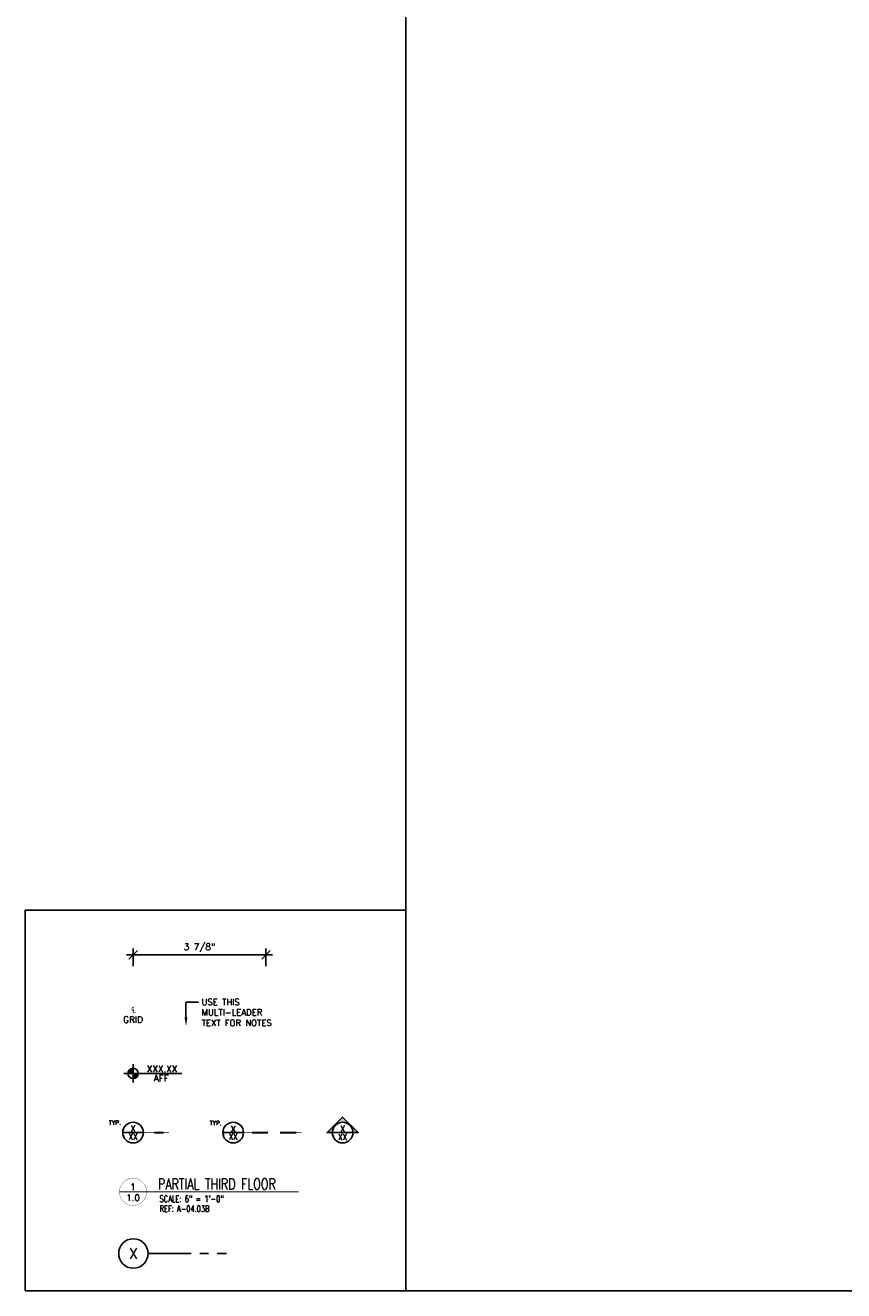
# Model space of a CAD drawing. Header units: inches. Extents: x -2964 to -2795, y 3276 to 3354.
# Tile 9 of 9: x -2889 to -2866, y 3276 to 3312. Entities that reach past the tile are written whole.
import ezdxf
from ezdxf import colors
from ezdxf.entities.mleader import LeaderData, LeaderLine
from ezdxf.enums import TextEntityAlignment as Align
from ezdxf.math import Vec2, Vec3

# ---------------------------------------------------------------- set-up
doc = ezdxf.new("R2010")
doc.units = ezdxf.units.IN
doc.header["$MEASUREMENT"] = 0
doc.linetypes.add('CENTER', pattern=[2, 1.25, -0.25, 0.25, -0.25])
for name, color, linetype in [('1-DIM', 4, 'Continuous'), ('1-REF', 4, 'Continuous'), ('1-TEXT', 2, 'Continuous'), ('1-TITLE', 4, 'Continuous')]:
    doc.layers.add(name, color=color, linetype=linetype)
doc.layers.add('1-VIEWPORT', color=3, linetype='Continuous', plot=False)
doc.styles.add('ROMANS', font='romans.shx')
doc.styles.add('TEXT', font='romans.shx')
doc.dimstyles.new('DIM 6-12', dxfattribs={"dimscale": 2, "dimtxt": 0.09375, "dimasz": 0.125, "dimexe": 0.09375, "dimexo": 0.09375, "dimgap": 0.03125, "dimtad": 1, "dimdec": 4, "dimzin": 3, "dimdsep": 46, "dimlunit": 5, "dimtxsty": 'TEXT', "dimblk": 'OBLIQUE', "dimcen": 0.09375, "dimdle": 0.09375, "dimclrd": 256, "dimclre": 4, "dimclrt": 2, "dimadec": 0, "dimazin": 0, "dimtfac": 1, "dimtdec": 4, "dimtmove": 0, "dimatfit": 3, "dimfxl": 0, "dimfrac": 2, "dimtolj": 1, "dimtzin": 0, "dimlwd": -1, "dimlwe": -1, "dimarcsym": 0})

# ---------------------------------------------------------------- blocks, each defined once
blk = doc.blocks.new('_Oblique')
at = {"color": 0, "linetype": 'ByBlock', "lineweight": -2}
blk.add_line((-0.5, -0.5), (0.5, 0.5), dxfattribs=at)
blk = doc.blocks.new('*D24')
at = {"layer": '1-DIM', "color": 4, "transparency": 16777216}
for p, q in [((-2886.357, 3285.149), (-2886.357, 3285.66)), ((-2882.513, 3285.149), (-2882.513, 3285.66))]:
    blk.add_line(p, q, dxfattribs=at)
at = {"layer": '1-DIM', "transparency": 16777216}
blk.add_line((-2886.544, 3285.472), (-2882.325, 3285.472), dxfattribs=at)
at = {"layer": 'Defpoints', "color": 0, "transparency": 16777216}
for p in [(-2882.513, 3285.472), (-2886.357, 3284.962), (-2882.513, 3284.962)]:
    blk.add_point(p, dxfattribs=at)
at = {"layer": '1-DIM', "transparency": 16777216, "xscale": 0.25, "yscale": 0.25, "zscale": 0.25, "rotation": 180}
blk.add_blockref('_Oblique', (-2886.357, 3285.472), dxfattribs=at)
at = {"layer": '1-DIM', "transparency": 16777216, "xscale": 0.25, "yscale": 0.25, "zscale": 0.25}
blk.add_blockref('_Oblique', (-2882.513, 3285.472), dxfattribs=at)
at = {"layer": '1-DIM', "color": 2, "transparency": 16777216, "insert": (-2884.435, 3285.678), "char_height": 0.1875, "attachment_point": 5, "style": 'TEXT', "bg_fill": 3, "box_fill_scale": 1.25, "bg_fill_color": 256, "bg_fill_true_color": 13158600, "bg_fill_transparency": 0}
blk.add_mtext('\\A1;3 7/8"', dxfattribs=at)
blk = doc.blocks.new('*U12')
at = {"layer": '1-TEXT', "color": 2, "style": 'TEXT'}
blk.add_attdef('VIEWNAME', (0.89, 0.061), '', height=0.25, dxfattribs=at)
at = {"layer": '1-TEXT', "style": 'TEXT'}
for tag, p in [('NOTE1', (0.926, -0.281)), ('NOTE2', (0.926, -0.463)), ('NOTE3', (0.926, -0.655)), ('NOTE4', (0.926, -0.832))]:
    blk.add_attdef(tag, p, '', height=0.125, dxfattribs=at)
blk.add_wipeout([(0.314, 0.283), (0.244, 0.274), (0.178, 0.248), (0.121, 0.206), (0.075, 0.152), (0.045, 0.087), (0.032, 0.018), (0.036, -0.053), (0.058, -0.12), (0.096, -0.18), (0.148, -0.229), (0.21, -0.263), (0.279, -0.281), (0.35, -0.281), (0.418, -0.263), (0.48, -0.229), (0.532, -0.18), (0.57, -0.12), (0.592, -0.053), (0.596, 0.018), (0.583, 0.087), (0.553, 0.152), (0.508, 0.206), (0.45, 0.248), (0.385, 0.274)])
at = {"layer": '1-TITLE', "const_width": 0.00651}
blk.add_lwpolyline([(0, 0, 1), (0.628, 0, 0.414214), (0.314, 0.314, 0.414214), (0, 0, 2.926408)], format="xyb", dxfattribs=at)
at = {"layer": '1-TITLE', "const_width": 0.02}
blk.add_lwpolyline([(0, 0), (4.132, 0)], dxfattribs=at)
at = {"layer": '1-TEXT', "style": 'TEXT'}
for tag, p in [('DETAIL#', (0.301, 0.094)), ('SHEET#', (0.306, -0.207))]:
    blk.add_attdef(tag, text='', height=0.125, dxfattribs=at).set_placement(p, align=Align.CENTER)
blk = doc.blocks.new('*U8')
blk.add_wipeout([(0, 0.425), (-0.106, 0.412), (-0.205, 0.373), (-0.291, 0.31), (-0.359, 0.228), (-0.405, 0.131), (-0.425, 0.027), (-0.418, -0.08), (-0.385, -0.181), (-0.328, -0.271), (-0.25, -0.344), (-0.157, -0.396), (-0.053, -0.422), (0.053, -0.422), (0.157, -0.396), (0.25, -0.344), (0.328, -0.271), (0.385, -0.181), (0.418, -0.08), (0.425, 0.027), (0.405, 0.131), (0.359, 0.228), (0.291, 0.31), (0.205, 0.373), (0.106, 0.412)])
at = {"layer": '1-REF', "linetype": 'CENTER'}
blk.add_line((0.425, 0), (2.693, 0), dxfattribs=at)
at = {"layer": '1-REF'}
blk.add_circle((0, 0), 0.425, dxfattribs=at)
at = {"layer": '1-TEXT', "style": 'TEXT'}
blk.add_attdef('GRID', (-0.134, -0.155), '', height=0.312, dxfattribs=at)
blk = doc.blocks.new('*U9')
at = {"layer": '1-TEXT', "style": 'TEXT'}
for tag, p in [('ELEV.', (0.861, 0.143)), ('AFF', (0.861, -0.139))]:
    blk.add_attdef(tag, text='', height=0.188, dxfattribs=at).set_placement(p, align=Align.MIDDLE_CENTER)
blk.add_wipeout([(0, 0.149), (-0.037, 0.144), (-0.072, 0.13), (-0.102, 0.108), (-0.126, 0.08), (-0.142, 0.046), (-0.149, 0.009), (-0.146, -0.028), (-0.135, -0.063), (-0.115, -0.095), (-0.087, -0.12), (-0.055, -0.138), (-0.019, -0.148), (0.019, -0.148), (0.055, -0.138), (0.087, -0.12), (0.115, -0.095), (0.135, -0.063), (0.146, -0.028), (0.149, 0.009), (0.142, 0.046), (0.126, 0.08), (0.102, 0.108), (0.072, 0.13), (0.037, 0.144)])
at = {"layer": '1-DIM'}
h = blk.add_hatch(color=256, dxfattribs=at)
h.paths.add_polyline_path([(0, 0.149, 0.414214), (-0.149, 0), (0, 0)])
h.paths.add_polyline_path([(0.149, 0), (0, 0), (0, -0.149, 0.414214)])
for p, q in [((-0.266, 0), (0.266, 0)), ((0, 0.266), (0, -0.266))]:
    blk.add_line(p, q, dxfattribs=at)
at = {"layer": '1-DIM', "linetype": 'CENTER'}
blk.add_line((1.41, 0), (0.219, 0), dxfattribs=at)
at = {"layer": '1-DIM'}
blk.add_circle((0, 0), 0.149, dxfattribs=at)
blk = doc.blocks.new('*U15')
blk.add_wipeout([(0, 6.84), (-1.7, 6.62), (-3.29, 5.99), (-4.68, 4.98), (-5.77, 3.66), (-6.5, 2.11), (-6.82, 0.43), (-6.72, -1.28), (-6.19, -2.91), (-5.27, -4.36), (-4.02, -5.53), (-2.52, -6.36), (-0.86, -6.78), (0.86, -6.78), (2.52, -6.36), (4.02, -5.53), (5.27, -4.36), (6.19, -2.91), (6.72, -1.28), (6.82, 0.43), (6.5, 2.11), (5.77, 3.66), (4.68, 4.98), (3.29, 5.99), (1.7, 6.62)])
at = {"layer": '1-REF'}
blk.add_hatch(color=256, dxfattribs=at).paths.add_polyline_path([(0, 11.47), (11.47, 0), (7.6, 0, 0.414214), (0, 7.6, 0.414214), (-7.6, 0), (-11.47, 0)])
blk.add_line((-7.6, 0), (7.6, 0), dxfattribs=at)
blk.add_lwpolyline([(-7.6, 0), (-11.47, 0), (0, 11.47), (11.47, 0), (7.6, 0)], dxfattribs=at)
blk.add_circle((0, 0), 7.6, dxfattribs=at)
at = {"layer": '1-REF', "color": 2, "style": 'ROMANS'}
for tag, p in [('DETAIL', (-1.74, 1.63)), ('PAGE', (-3.51, -5.3))]:
    blk.add_attdef(tag, p, '', height=3.8, dxfattribs=at)
blk = doc.blocks.new('*U13')
blk.add_wipeout([(0, 6.46), (-1.61, 6.26), (-3.11, 5.66), (-4.42, 4.71), (-5.45, 3.46), (-6.14, 2), (-6.45, 0.41), (-6.35, -1.21), (-5.84, -2.75), (-4.98, -4.11), (-3.8, -5.22), (-2.38, -6), (-0.81, -6.41), (0.81, -6.41), (2.38, -6), (3.8, -5.22), (4.98, -4.11), (5.84, -2.75), (6.35, -1.21), (6.45, 0.41), (6.14, 2), (5.45, 3.46), (4.42, 4.71), (3.11, 5.66), (1.61, 6.26)])
at = {"layer": '1-REF'}
blk.add_line((7.18, 0), (-7.18, 0), dxfattribs=at)
blk.add_lwpolyline([(25, 0, 0.343, 0.343, 0), (21.24, 0, 1.46, 1.46, 0), (14.88, 0, 0.343, 0.343, 0), (7.18, 0, 0, 0, 0)], format="xyseb", dxfattribs=at)
blk.add_circle((0, 0), 7.18, dxfattribs=at)
at = {"layer": '1-REF', "color": 2, "style": 'TEXT'}
for tag, p in [('TYP.', (-17.24, 5.41)), ('DETAIL', (-1.33, 1.74)), ('PAGE', (-2.43, -4.86))]:
    blk.add_attdef(tag, p, '', height=3.43, dxfattribs=at)
blk = doc.blocks.new('*U14')
at = {"layer": '1-REF'}
blk.add_lwpolyline([(50.25, 0, 0.363, 0.363, 0), (46.27, 0, 1.55, 1.55, 0), (34.46, 0, 0.363, 0.363, 0)], format="xyseb", dxfattribs=at)
blk.add_wipeout([(0, 6.84), (-1.7, 6.62), (-3.29, 5.99), (-4.68, 4.98), (-5.77, 3.66), (-6.5, 2.11), (-6.82, 0.43), (-6.72, -1.28), (-6.19, -2.91), (-5.27, -4.36), (-4.02, -5.53), (-2.52, -6.36), (-0.86, -6.78), (0.86, -6.78), (2.52, -6.36), (4.02, -5.53), (5.27, -4.36), (6.19, -2.91), (6.72, -1.28), (6.82, 0.43), (6.5, 2.11), (5.77, 3.66), (4.68, 4.98), (3.29, 5.99), (1.7, 6.62)])
blk.add_line((7.6, 0), (-7.6, 0), dxfattribs=at)
blk.add_lwpolyline([(25.66, 0, 1.55, 1.55, 0), (13.84, 0, 0.363, 0.363, 0), (7.6, 0, 0, 0, 0)], format="xyseb", dxfattribs=at)
blk.add_circle((0, 0), 7.6, dxfattribs=at)
at = {"layer": '1-REF', "color": 2, "style": 'TEXT'}
for tag, p, height in [('TYP.', (-18.58, 5.41), 3.2), ('DETAIL', (-1.65, 1.13), 4.5), ('PAGE', (-3.7, -5.43), 4.5)]:
    blk.add_attdef(tag, p, '', height=height, dxfattribs=at)

msp = doc.modelspace()

# ---------------------------------------------------------------- linework, layer by layer
at = {"layer": 'Defpoints', "color": 3}
msp.add_lwpolyline([(-2878.4716, 3346.18085), (-2794.8311, 3346.18085), (-2794.8311, 3275.76772), (-2878.4716, 3275.76772)], close=True, dxfattribs=at)

# ---------------------------------------------------------------- block references
at = {"layer": '1-TITLE'}
ref = msp.add_blockref('*U12', (-2886.7508, 3278.62483), dxfattribs=dict(at, xscale=1.254172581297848, yscale=1.254172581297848, zscale=1.254172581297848))
ref.add_attrib('VIEWNAME', 'PARTIAL THIRD FLOOR', (-2885.63446, 3278.69399), dxfattribs={"color": 2, "height": 0.312495, "style": 'TEXT', "width": 0.75})
ref.add_attrib('DETAIL#', '1', dxfattribs={"color": 2, "height": 0.1875, "style": 'TEXT'}).set_placement((-2886.35672, 3278.7686), align=Align.MIDDLE_CENTER)
ref.add_attrib('SHEET#', '1.0', dxfattribs={"color": 2, "height": 0.1875, "style": 'TEXT'}).set_placement((-2886.35672, 3278.45505), align=Align.MIDDLE_CENTER)
ref.add_attrib('NOTE1', 'SCALE: 6" = 1\'-0"', dxfattribs={"color": 2, "height": 0.1875, "style": 'TEXT', "width": 0.75}).set_placement((-2885.58927, 3278.27284), align=Align.BOTTOM_LEFT)
ref.add_attrib('NOTE2', 'REF: A-04.03B', (-2885.58927, 3278.04436), dxfattribs={"color": 2, "height": 0.1875, "style": 'TEXT', "width": 0.75})

# ---------------------------------------------------------------- texts
at = {"layer": '1-DIM', "insert": (-2886.35672, 3283.76036), "char_height": 0.1875, "width": 0.9557087, "attachment_point": 5, "style": 'TEXT'}
msp.add_mtext('\\A1;℄\\PGRID', dxfattribs=at)

# ---------------------------------------------------------------- dimensions: what is measured, and where the dimension line sits
at = {"layer": '1-DIM'}
dim = msp.add_linear_dim(base=(-2882.51294, 3285.4722), p1=(-2886.35672, 3284.96173), p2=(-2882.51294, 3284.96173), dimstyle='DIM 6-12', override={"dimpost": '"'}, dxfattribs=at)
dim.commit()
dim.dimension.update_dxf_attribs({"geometry": '*D24', "text_midpoint": (-2884.43483, 3285.67756)})

# ---------------------------------------------------------------- leaders
at = {"layer": '1-TEXT'}
ml = msp.add_multileader_mtext('Standard', dxfattribs=at)
ml.set_content('USE THIS MULTI-LEADER TEXT FOR NOTES', color=256, style='TEXT')
ml.set_leader_properties(color=4, linetype='ByLayer', lineweight=-1)
ml.build(insert=Vec2(0, 0))
ml.multileader.update_dxf_attribs({"dogleg_length": 0.36, "arrow_head_size": 0.25})
ctx = ml.context
ctx.base_point, ctx.char_height, ctx.arrow_head_size, ctx.landing_gap_size, ctx.plane_origin = Vec3(-2884.46603, 3284.11125), 0.18, 0.25, 0.09, Vec3(-2885.82196, 3282.9451)
notes = []
notes.append((ctx, [(0, (1, 1, 0), (-2884.82603, 3284.11125), (1, 0), 0.36, [(0, [(-2884.82603, 3283.41671)], 0, [])])]))
ctx.mtext.insert, ctx.mtext.width, ctx.mtext.flow_direction = Vec3(-2884.37603, 3284.20125), 2.2811959, 5
for ctx, leaders in notes:
    for number, flags, end, landing, length, lines in leaders:
        leader = LeaderData()
        leader.index, (leader.has_last_leader_line, leader.has_dogleg_vector, leader.attachment_direction) = number, flags
        leader.last_leader_point, leader.dogleg_vector, leader.dogleg_length = Vec3(end), Vec3(landing), length
        for number, points, colour, breaks in lines:
            line = LeaderLine()
            line.index, line.vertices, line.color, line.breaks = number, Vec3.list(points), colors.encode_raw_color(colour), breaks
            leader.lines.append(line)
        ctx.leaders.append(leader)

# ---------------------------------------------------------------- next in the draw order: linework, layer by layer
at = {"layer": '1-VIEWPORT'}
msp.add_lwpolyline([(-2878.4716, 3275.76772), (-2878.4716, 3286.76772), (-2889.4716, 3286.76772)], dxfattribs=at)
msp.add_lwpolyline([(-2889.4716, 3275.76772), (-2878.4716, 3275.76772), (-2878.4716, 3286.76772), (-2889.4716, 3286.76772)], close=True, dxfattribs=at)

# ---------------------------------------------------------------- next in the draw order: block references
at = {"layer": '1-DIM'}
ref = msp.add_blockref('*U9', (-2886.35672, 3282.04852), dxfattribs=at)
ref.add_attrib('AFF', 'AFF', dxfattribs={"height": 0.1875, "style": 'TEXT'}).set_placement((-2885.542, 3281.91049), align=Align.MIDDLE_CENTER)
ref.add_attrib('ELEV.', 'XXX.XX', dxfattribs={"height": 0.1875, "style": 'TEXT'}).set_placement((-2885.51677, 3282.17996), align=Align.MIDDLE_CENTER)
at = {"layer": '1-REF'}
ref = msp.add_blockref('*U15', (-2880.29733, 3280.33667), dxfattribs=dict(at, xscale=0.03937007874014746, yscale=0.03937007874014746, zscale=0.03937007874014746))
ref.add_attrib('PAGE', 'XX', dxfattribs={"color": 2, "height": 0.1875, "style": 'TEXT', "width": 0.8}).set_placement((-2880.29733, 3280.21305), align=Align.MIDDLE_CENTER)
ref.add_attrib('DETAIL', 'X', dxfattribs={"color": 2, "height": 0.1875, "style": 'TEXT'}).set_placement((-2880.29733, 3280.44494), align=Align.MIDDLE_CENTER)
ref = msp.add_blockref('*U13', (-2886.35672, 3280.33667), dxfattribs=dict(at, xscale=0.04166600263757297, yscale=0.04166600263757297, zscale=0.04166600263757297))
ref.add_attrib('TYP.', 'TYP.', (-2887.05719, 3280.56394), dxfattribs={"color": 2, "height": 0.125, "style": 'TEXT'})
ref.add_attrib('PAGE', 'XX', dxfattribs={"color": 2, "height": 0.1875, "style": 'TEXT', "width": 0.8}).set_placement((-2886.35672, 3280.21904), align=Align.MIDDLE_CENTER)
ref.add_attrib('DETAIL', 'X', dxfattribs={"color": 2, "height": 0.1875, "style": 'TEXT'}).set_placement((-2886.35672, 3280.45476), align=Align.MIDDLE_CENTER)
ref = msp.add_blockref('*U14', (-2883.46221, 3280.33667), dxfattribs=dict(at, xscale=0.03937007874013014, yscale=0.03937007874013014, zscale=0.03937007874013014))
ref.add_attrib('DETAIL', 'X', dxfattribs={"color": 2, "height": 0.1875, "style": 'TEXT'}).set_placement((-2883.46221, 3280.44265), align=Align.MIDDLE_CENTER)
ref.add_attrib('PAGE', 'XX', dxfattribs={"color": 2, "height": 0.1875, "style": 'TEXT', "width": 0.8}).set_placement((-2883.46221, 3280.21887), align=Align.MIDDLE_CENTER)
ref.add_attrib('TYP.', 'TYP.', (-2884.14157, 3280.54983), dxfattribs={"color": 2, "height": 0.125, "style": 'TEXT'})
ref = msp.add_blockref('*U8', (-2886.34734, 3276.84284), dxfattribs=at)
ref.add_attrib('GRID', 'X', dxfattribs={"color": 2, "height": 0.3125, "style": 'TEXT'}).set_placement((-2886.34734, 3276.84284), align=Align.MIDDLE_CENTER)

doc.saveas('drawing.dxf')
